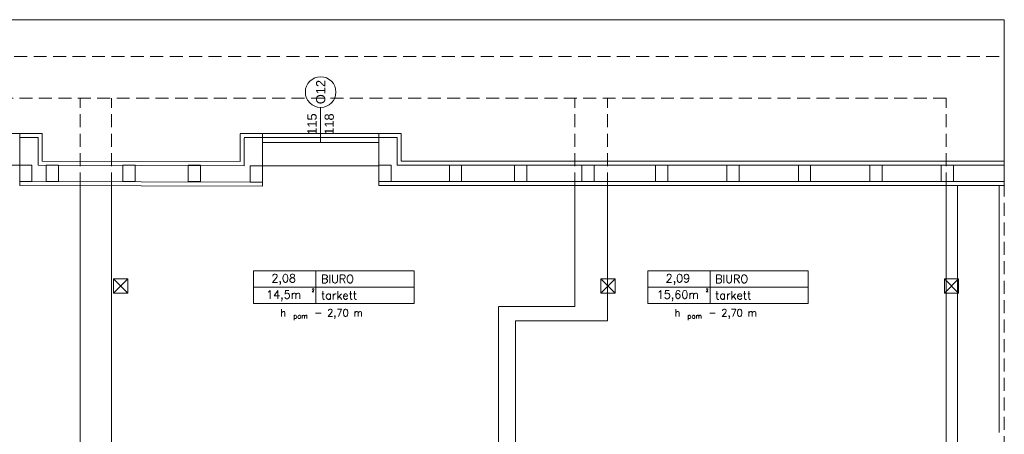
# Model space of a CAD drawing. Header units: millimetres. Extents: x -2274 to 12297, y -16157 to 26321.
# Tile 31 of 256: x -965 to 0, y -9370 to -8964. Entities that reach past the tile are written whole.
import ezdxf
from ezdxf.enums import TextEntityAlignment as Align

# ---------------------------------------------------------------- set-up
doc = ezdxf.new("R2010")
doc.units = ezdxf.units.MM
doc.linetypes.add('DASHED', pattern=[19.05, 12.7, -6.35])
for name, color, linetype in [('-LI-WIDOK', 2, 'Continuous'), ('_drzwi łuk', 1, 'Continuous'), ('drzwi łuk', 1, 'Continuous'), ('PROJEKTOWANE', 5, 'Continuous')]:
    doc.layers.add(name, color=color, linetype=linetype)
doc.layers.add('-ŚCIANY DZIAŁOWE', color=3, linetype='Continuous', lineweight=35)
doc.layers.add('-ŚCIANY NOŚNE', color=4, linetype='Continuous', lineweight=53)
doc.styles.add('ARIAL', font='arial.ttf', dxfattribs={"height": 0.5})
doc.styles.add('SIMPLEX', font='simplex')

msp = doc.modelspace()

# ---------------------------------------------------------------- linework, layer by layer
at = {"layer": '-LI-WIDOK', "color": 253, "lineweight": 13}
for p, q in [((0, -8964), (-1710, -8964)), ((0, -9126.55), (0, -8964)), ((-964.86, -9075.44), (-942.86, -9075.44)), ((-942.86, -9075.44), (-942.86, -9102.55)), ((-748.95, -9075.44), (-726.95, -9075.44)), ((-748.95, -9103.05), (-748.95, -9075.94)), ((-612.95, -9075.44), (-590.95, -9075.44)), ((-590.95, -9075.44), (-590.95, -9102.55)), ((-964.86, -9079.44), (-946.86, -9079.44)), ((-964.86, -9079.44), (-964.86, -9126.55)), ((-946.86, -9079.44), (-946.86, -9106.55)), ((-744.95, -9079.44), (-726.95, -9079.44)), ((-744.95, -9107.05), (-744.95, -9079.94)), ((-726.95, -9127.05), (-726.95, -9079.94)), ((-612.95, -9079.44), (-612.95, -9126.55)), ((-612.95, -9079.44), (-594.95, -9079.44)), ((-594.95, -9079.44), (-594.95, -9106.55)), ((-964.86, -9106.55), (-964.86, -9122.55)), ((-952.86, -9106.55), (-964.86, -9106.55)), ((-952.86, -9122.55), (-952.86, -9106.55)), ((-946.86, -9106.55), (-744.95, -9107.05)), ((-942.86, -9102.55), (-748.95, -9103.05)), ((-938.84, -9106.55), (-938.84, -9122.55)), ((-926.84, -9106.55), (-938.84, -9106.55)), ((-926.84, -9122.55), (-926.84, -9106.55)), ((-863.84, -9106.55), (-863.84, -9122.55)), ((-851.84, -9106.55), (-863.84, -9106.55)), ((-851.84, -9122.55), (-851.84, -9106.55)), ((-799.84, -9106.55), (-799.84, -9122.55)), ((-787.84, -9106.55), (-799.84, -9106.55)), ((-787.84, -9122.55), (-787.84, -9106.55)), ((-738.95, -9107.05), (-738.95, -9123.05)), ((-726.95, -9107.05), (-738.95, -9107.05)), ((-726.95, -9123.05), (-726.95, -9107.05)), ((-612.95, -9106.55), (-612.95, -9122.55)), ((-600.95, -9106.55), (-612.95, -9106.55)), ((-600.95, -9122.55), (-600.95, -9106.55)), ((-594.95, -9106.55), (0, -9106.55)), ((-590.95, -9102.55), (0, -9102.55)), ((-543.84, -9106.55), (-543.84, -9122.55)), ((-531.84, -9106.55), (-543.84, -9106.55)), ((-531.84, -9122.55), (-531.84, -9106.55)), ((-479.84, -9106.55), (-479.84, -9122.55)), ((-467.84, -9106.55), (-479.84, -9106.55)), ((-467.84, -9122.55), (-467.84, -9106.55)), ((-413.84, -9106.55), (-413.84, -9122.55)), ((-401.84, -9106.55), (-413.84, -9106.55)), ((-401.84, -9122.55), (-401.84, -9106.55)), ((-341.84, -9106.55), (-341.84, -9122.55)), ((-329.84, -9106.55), (-341.84, -9106.55)), ((-329.84, -9122.55), (-329.84, -9106.55)), ((-271.84, -9106.55), (-271.84, -9122.55)), ((-259.84, -9106.55), (-271.84, -9106.55)), ((-259.84, -9122.55), (-259.84, -9106.55)), ((-201.84, -9106.55), (-201.84, -9122.55)), ((-189.84, -9106.55), (-201.84, -9106.55)), ((-189.84, -9122.55), (-189.84, -9106.55)), ((-131.84, -9106.55), (-131.84, -9122.55)), ((-119.84, -9106.55), (-131.84, -9106.55)), ((-119.84, -9122.55), (-119.84, -9106.55)), ((-61.84, -9106.55), (-61.84, -9122.55)), ((-49.84, -9106.55), (-61.84, -9106.55)), ((-49.84, -9122.55), (-49.84, -9106.55)), ((-964.86, -9122.55), (-726.95, -9123.05)), ((-964.86, -9122.55), (-952.86, -9122.55)), ((-964.86, -9126.55), (-726.95, -9127.05)), ((-938.84, -9122.55), (-926.84, -9122.55)), ((-863.84, -9122.55), (-851.84, -9122.55)), ((-799.84, -9122.55), (-787.84, -9122.55)), ((-738.95, -9123.05), (-726.95, -9123.05)), ((-612.95, -9122.55), (0, -9122.55)), ((-612.95, -9122.55), (-600.95, -9122.55)), ((-612.95, -9126.55), (0, -9126.55)), ((-607.84, -9122.55), (-595.84, -9122.55)), ((-543.84, -9122.55), (-531.84, -9122.55)), ((-479.84, -9122.55), (-467.84, -9122.55)), ((-413.84, -9122.55), (-401.84, -9122.55)), ((-341.84, -9122.55), (-329.84, -9122.55)), ((-271.84, -9122.55), (-259.84, -9122.55)), ((-201.84, -9122.55), (-189.84, -9122.55)), ((-131.84, -9122.55), (-119.84, -9122.55)), ((-61.84, -9122.55), (-49.84, -9122.55))]:
    msp.add_line(p, q, dxfattribs=at)
at = {"layer": '-LI-WIDOK', "color": 253, "linetype": 'DASHED', "lineweight": 13}
for p, q in [((-5, -9000), (-1705, -9000)), ((-57, -9041), (-1664, -9041)), ((-905.5, -9126.55), (-905.5, -9041)), ((-875, -9126.55), (-875, -9041)), ((-421, -9126.55), (-421, -9041)), ((-389, -9126.55), (-389, -9041)), ((-57, -9126.55), (-57, -9041)), ((0, -9106.55), (0, -9126.55))]:
    msp.add_line(p, q, dxfattribs=at)
at = {"layer": '-ŚCIANY DZIAŁOWE', "color": 253, "lineweight": 13}
for p, q in [((-964.86, -9084.44), (-964.86, -9075.44)), ((-726.95, -9075.44), (-726.95, -9084.44)), ((-612.95, -9084.44), (-612.95, -9075.44)), ((-905.5, -9126.55), (-905.5, -9535)), ((-875, -9126.55), (-874.99, -9462)), ((-421, -9245), (-421, -9126.55)), ((-389, -9259), (-389, -9126.55)), ((-389, -9126.55), (-389, -9259)), ((-57, -9386), (-57, -9126.55)), ((-873, -9218.04), (-859, -9218.04)), ((-873, -9232.04), (-873, -9218.04)), ((-859, -9218.04), (-859, -9232.04)), ((-395.39, -9218.04), (-381.39, -9218.04)), ((-395.39, -9232.04), (-395.39, -9218.04)), ((-381.39, -9218.04), (-381.39, -9232.04)), ((-58.76, -9218.04), (-44.76, -9218.04)), ((-58.76, -9232.04), (-58.76, -9218.04)), ((-44.76, -9218.04), (-44.76, -9232.04)), ((-859, -9232.04), (-873, -9232.04)), ((-381.39, -9232.04), (-395.39, -9232.04)), ((-44.76, -9232.04), (-58.76, -9232.04)), ((-495.5, -9245), (-495.5, -9476.09)), ((-479.01, -9245), (-495.18, -9245)), ((-479.01, -9245), (-421, -9245)), ((-479, -9259), (-479.01, -9476)), ((-479, -9259), (-479, -9292.44)), ((-479, -9259), (-389, -9259)), ((-389, -9259), (-479, -9259)), ((-905.5, -9340.52), (-905.5, -9382.69))]:
    msp.add_line(p, q, dxfattribs=at)
at = {"layer": '-ŚCIANY NOŚNE', "color": 253, "lineweight": 13}
for p, q in [((-46, -9126.55), (-46, -9386)), ((-5, -9368.5), (-5, -9126.55))]:
    msp.add_line(p, q, dxfattribs=at)
at = {"layer": '_drzwi łuk', "color": 253, "linetype": 'DASHED', "lineweight": 13}
msp.add_line((0, -9994.45), (0, -9126.55), dxfattribs=at)
at = {"layer": 'drzwi łuk', "color": 253, "lineweight": 13, "ltscale": 0.5}
for p, q in [((-735.62, -9209.99), (-578.43, -9209.99)), ((-735.62, -9209.99), (-735.62, -9241.99)), ((-674.55, -9209.99), (-674.55, -9241.99)), ((-578.43, -9209.99), (-578.43, -9241.99)), ((-349.38, -9209.99), (-192.19, -9209.99)), ((-349.38, -9209.99), (-349.38, -9241.99)), ((-288.31, -9209.99), (-288.31, -9241.99)), ((-192.19, -9209.99), (-192.19, -9241.99)), ((-873, -9232.04), (-859, -9218.04)), ((-859, -9232.04), (-873, -9218.04)), ((-395.39, -9232.04), (-381.39, -9218.04)), ((-381.39, -9232.04), (-395.39, -9218.04)), ((-58.76, -9232.04), (-44.76, -9218.04)), ((-44.76, -9232.04), (-58.76, -9218.04)), ((-735.62, -9225.99), (-578.43, -9225.99)), ((-349.38, -9225.99), (-192.19, -9225.99)), ((-735.62, -9241.99), (-578.43, -9241.99)), ((-349.38, -9241.99), (-192.19, -9241.99))]:
    msp.add_line(p, q, dxfattribs=at)
at = {"layer": 'PROJEKTOWANE', "color": 253, "lineweight": 13}
for p, q in [((-669.95, -9049.89), (-669.95, -9084.44)), ((-1021.86, -9075.44), (-964.86, -9075.44)), ((-669.95, -9075.44), (-726.95, -9075.44)), ((-724.09, -9075.44), (-615.82, -9075.44)), ((-669.95, -9075.44), (-612.95, -9075.44)), ((-612.95, -9079.44), (-726.95, -9079.44)), ((-726.95, -9079.44), (-612.95, -9079.44)), ((-612.95, -9084.44), (-726.95, -9084.44)), ((-726.95, -9084.44), (-612.95, -9084.44)), ((-720.09, -9079.44), (-619.82, -9079.44)), ((-1078.86, -9106.55), (-964.86, -9106.55)), ((-726.95, -9107.05), (-612.95, -9107.05))]:
    msp.add_line(p, q, dxfattribs=at)
msp.add_circle((-669.95, -9034.89), 15, dxfattribs=at)

# ---------------------------------------------------------------- texts
at = {"layer": '-LI-WIDOK', "color": 253, "lineweight": 13, "style": 'SIMPLEX'}
for s, height, p in [('2,08', 8, (-706.16, -9217.35)), ('2,09', 8, (-319.91, -9217.35)), ('14,5m', 8, (-706.16, -9233.35)), ('2', 3, (-677.4, -9229.15)), ('15,60m', 8, (-319.91, -9233.35)), ('2', 3, (-291.15, -9229.15))]:
    msp.add_text(s, height=height, dxfattribs=at).set_placement(p, align=Align.MIDDLE_CENTER)
for s, height, p in [('BIURO', 8, (-669.55, -9221.99)), ('BIURO', 8, (-283.31, -9221.99)), ('h ', 7, (-709.43, -9254.67)), (' - 2,70 m', 7, (-680.89, -9254.67)), ('h ', 7, (-323.18, -9254.67)), (' - 2,70 m', 7, (-294.65, -9254.67)), ('pom', 4.9, (-696.76, -9256.89)), ('pom', 4.9, (-310.52, -9256.89))]:
    msp.add_text(s, height=height, dxfattribs=at).set_placement(p)
at = {"layer": 'PROJEKTOWANE', "color": 253, "lineweight": 13, "style": 'ARIAL'}
for s, p in [('O12', (-669.95, -9034.89)), ('115', (-678.35, -9066.29)), ('118', (-661.57, -9066.29))]:
    msp.add_text(s, height=9, rotation=90, dxfattribs=at).set_placement(p, align=Align.MIDDLE_CENTER)
at = {"layer": 'PROJEKTOWANE', "color": 253, "lineweight": 13, "style": 'SIMPLEX'}
for p in [(-669.55, -9237.99), (-283.31, -9237.99)]:
    msp.add_text('tarkett', height=8, dxfattribs=at).set_placement(p)

doc.saveas('drawing.dxf')
